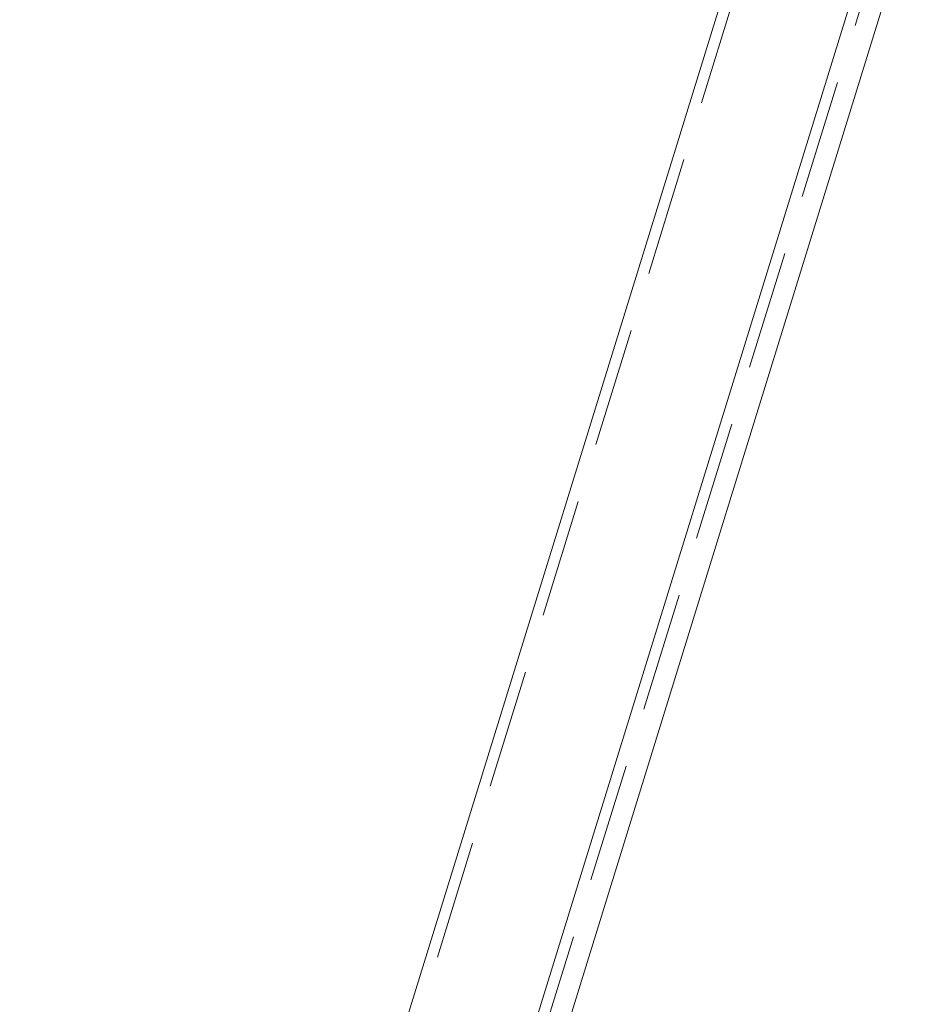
# Model space of a CAD drawing. Header units: millimetres. Extents: x 4497 to 11741, y 5958 to 12619.
# Tile 199 of 256: x 6423 to 6461, y 9922 to 9964. Entities that reach past the tile are written whole.
import ezdxf

# ---------------------------------------------------------------- set-up
doc = ezdxf.new("R2010")
doc.units = ezdxf.units.MM
doc.header["$LTSCALE"] = 0.8
doc.linetypes.add('HIDDEN', pattern=[9.525, 6.35, -3.175])
doc.layers.get('0').update_dxf_attribs({"linetype": 'CONTINUOUS', "lineweight": 0})
doc.layers.add('3', color=5, linetype='HIDDEN', lineweight=0)

msp = doc.modelspace()

# ---------------------------------------------------------------- linework, layer by layer
at = {"linetype": 'Continuous'}
for p, q in [((6387.772, 9730.933), (6532.77, 10200.146)), ((6386.546, 9731.555), (6502.012, 10105.202)), ((6496.244, 10104.418), (6381.262, 9732.338))]:
    msp.add_line(p, q, dxfattribs=at)
at = {"layer": '3'}
for p, q in [((6386.851, 9730.933), (6502.485, 10105.123)), ((6496.549, 10103.797), (6381.567, 9731.716))]:
    msp.add_line(p, q, dxfattribs=at)

doc.saveas('drawing.dxf')
